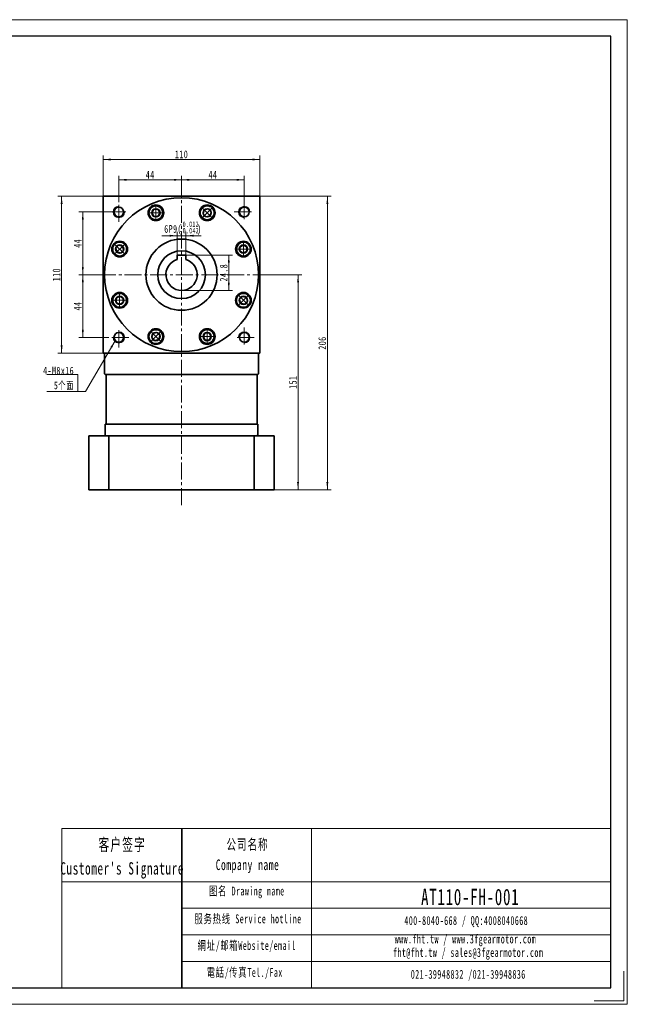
# Model space of a CAD drawing. Header units: millimetres. Extents: x -181 to 797, y -58 to 633.
# Tile 3 of 3: x 370 to 797, y -58 to 633. Entities that reach past the tile are written whole.
import ezdxf

# ---------------------------------------------------------------- set-up
doc = ezdxf.new("R2010")
doc.units = ezdxf.units.MM
doc.set_wipeout_variables(frame=1)
doc.linetypes.add('点画线', pattern=[18, 12, -2, 2, -2])
doc.layers.get('0').update_dxf_attribs({"lineweight": 35})
for name, color, linetype, lineweight in [('7标注层', 4, 'Continuous', 18), ('SLD-0', 7, 'Continuous', 18), ('中心线层', 1, '点画线', 18), ('图框_外框线', 7, 'Continuous', 18), ('尺寸线层', 3, 'Continuous', 18), ('粗实线层', 7, 'Continuous', 35)]:
    doc.layers.add(name, color=color, linetype=linetype, lineweight=lineweight)
doc.styles.add('标准', font='txt', dxfattribs={"width": 0.667})
doc.dimstyles.new('a4-1-1', dxfattribs={"dimtxt": 3, "dimasz": 3, "dimexe": 1.5, "dimexo": 0, "dimgap": 0.5, "dimtad": 1, "dimdec": 3, "dimdsep": 46, "dimtxsty": '标准', "dimblk": '_CAXARROW', "dimcen": 0, "dimdle": 6, "dimazin": 2, "dimtfac": 0.707107, "dimtdec": 3, "dimtix": 1, "dimtmove": 2, "dimatfit": 3, "dimfxl": 0, "dimfrac": 2, "dimtolj": 1, "dimarcsym": 0})

# ---------------------------------------------------------------- blocks, each defined once
blk = doc.blocks.new('*X2')
at = {"layer": '尺寸线层', "linetype": 'Continuous'}
for points in [[(428.87, 534.79), (434.27, 535.46), (434.27, 534.11)], [(538.87, 534.79), (533.47, 535.46), (533.47, 534.11)]]:
    blk.add_hatch(color=0, dxfattribs=at).paths.add_polyline_path(points, flags=0)
at = {"layer": '尺寸线层', "color": 0, "linetype": 'Continuous'}
for p, q in [((428.87, 508.96), (428.87, 537.49)), ((428.87, 534.79), (538.87, 534.79)), ((538.87, 508.96), (538.87, 537.49))]:
    blk.add_line(p, q, dxfattribs=at)
at = {"layer": '尺寸线层', "color": 0, "insert": (483.87, 538.37), "char_height": 5.4, "width": 14.3527, "attachment_point": 5, "line_spacing_factor": 1.15057, "style": '标准'}
blk.add_mtext('\\T1.1;110', dxfattribs=at)
blk = doc.blocks.new('_CAXARROW')
blk.add_hatch(color=0).paths.add_polyline_path([(0, 0), (-1, 0.125), (-1, -0.125)], flags=0)
blk = doc.blocks.new('*X3')
at = {"layer": '尺寸线层', "linetype": 'Continuous'}
for points in [[(399.74, 508.96), (399.07, 503.56), (400.42, 503.56)], [(399.74, 398.96), (399.07, 404.36), (400.42, 404.36)]]:
    blk.add_hatch(color=0, dxfattribs=at).paths.add_polyline_path(points, flags=0)
at = {"layer": '尺寸线层', "color": 0, "linetype": 'Continuous'}
for p, q in [((428.87, 508.96), (397.04, 508.96)), ((399.74, 398.96), (399.74, 508.96)), ((428.87, 398.96), (397.04, 398.96))]:
    blk.add_line(p, q, dxfattribs=at)
at = {"layer": '尺寸线层', "color": 0, "insert": (396.16, 453.96), "char_height": 5.4, "width": 14.3527, "attachment_point": 5, "rotation": 90, "line_spacing_factor": 1.15057, "style": '标准'}
blk.add_mtext('\\T1.1;110', dxfattribs=at)
blk = doc.blocks.new('*X4')
at = {"layer": '尺寸线层', "linetype": 'Continuous'}
for points in [[(414.59, 497.96), (415.27, 492.56), (413.92, 492.56)], [(414.59, 453.96), (415.27, 459.36), (413.92, 459.36)]]:
    blk.add_hatch(color=0, dxfattribs=at).paths.add_polyline_path(points, flags=0)
at = {"layer": '尺寸线层', "color": 0, "linetype": 'Continuous'}
for p, q in [((432.87, 497.96), (411.89, 497.96)), ((414.59, 497.96), (414.59, 453.96)), ((425.87, 453.96), (411.89, 453.96))]:
    blk.add_line(p, q, dxfattribs=at)
at = {"layer": '尺寸线层', "color": 0, "insert": (411.02, 475.96), "char_height": 5.4, "width": 10.8, "attachment_point": 5, "rotation": 90, "line_spacing_factor": 1.15057, "style": '标准'}
blk.add_mtext('\\T1.1;44', dxfattribs=at)
blk = doc.blocks.new('*X5')
at = {"layer": '尺寸线层', "linetype": 'Continuous'}
for points in [[(414.59, 453.96), (415.27, 448.56), (413.92, 448.56)], [(414.59, 409.96), (415.27, 415.36), (413.92, 415.36)]]:
    blk.add_hatch(color=0, dxfattribs=at).paths.add_polyline_path(points, flags=0)
at = {"layer": '尺寸线层', "color": 0, "linetype": 'Continuous'}
for p, q in [((425.87, 453.96), (411.89, 453.96)), ((414.59, 453.96), (414.59, 409.96)), ((432.87, 409.96), (411.89, 409.96))]:
    blk.add_line(p, q, dxfattribs=at)
at = {"layer": '尺寸线层', "color": 0, "insert": (411.02, 431.96), "char_height": 5.4, "width": 10.8, "attachment_point": 5, "rotation": 90, "line_spacing_factor": 1.15057, "style": '标准'}
blk.add_mtext('\\T1.1;44', dxfattribs=at)
blk = doc.blocks.new('*X6')
at = {"layer": '尺寸线层', "linetype": 'Continuous'}
for points in [[(439.87, 520.53), (445.27, 521.21), (445.27, 519.86)], [(483.87, 520.53), (478.47, 521.21), (478.47, 519.86)]]:
    blk.add_hatch(color=0, dxfattribs=at).paths.add_polyline_path(points, flags=0)
at = {"layer": '尺寸线层', "color": 0, "linetype": 'Continuous'}
for p, q in [((439.87, 504.96), (439.87, 523.23)), ((439.87, 520.53), (483.87, 520.53)), ((483.87, 511.95), (483.87, 523.23))]:
    blk.add_line(p, q, dxfattribs=at)
at = {"layer": '尺寸线层', "color": 0, "insert": (461.87, 524.1), "char_height": 5.4, "width": 10.8, "attachment_point": 5, "line_spacing_factor": 1.15057, "style": '标准'}
blk.add_mtext('\\T1.1;44', dxfattribs=at)
blk = doc.blocks.new('*X7')
at = {"layer": '尺寸线层', "linetype": 'Continuous'}
for points in [[(483.87, 520.53), (489.27, 521.21), (489.27, 519.86)], [(527.87, 520.53), (522.47, 521.21), (522.47, 519.86)]]:
    blk.add_hatch(color=0, dxfattribs=at).paths.add_polyline_path(points, flags=0)
at = {"layer": '尺寸线层', "color": 0, "linetype": 'Continuous'}
for p, q in [((483.87, 511.95), (483.87, 523.23)), ((483.87, 520.53), (527.87, 520.53)), ((527.87, 504.96), (527.87, 523.23))]:
    blk.add_line(p, q, dxfattribs=at)
at = {"layer": '尺寸线层', "color": 0, "insert": (505.87, 524.1), "char_height": 5.4, "width": 10.8, "attachment_point": 5, "line_spacing_factor": 1.15057, "style": '标准'}
blk.add_mtext('\\T1.1;44', dxfattribs=at)
blk = doc.blocks.new('*X8')
at = {"layer": '尺寸线层', "linetype": 'Continuous'}
for points in [[(565.61, 453.96), (566.28, 448.56), (564.93, 448.56)], [(565.61, 302.96), (566.28, 308.36), (564.93, 308.36)]]:
    blk.add_hatch(color=0, dxfattribs=at).paths.add_polyline_path(points, flags=0)
at = {"layer": '尺寸线层', "color": 0, "linetype": 'Continuous'}
for p, q in [((541.87, 453.96), (568.31, 453.96)), ((565.61, 453.96), (565.61, 302.96)), ((548.87, 302.96), (568.31, 302.96))]:
    blk.add_line(p, q, dxfattribs=at)
at = {"layer": '尺寸线层', "color": 0, "insert": (562.02, 378.46), "char_height": 5.4, "width": 13.7686, "attachment_point": 5, "rotation": 90, "line_spacing_factor": 1.15057, "style": '标准'}
blk.add_mtext('\\T1.1;151', dxfattribs=at)
blk = doc.blocks.new('*X9')
at = {"layer": '尺寸线层', "linetype": 'Continuous'}
for points in [[(586.2, 508.96), (586.87, 503.56), (585.52, 503.56)], [(586.2, 302.96), (586.87, 308.36), (585.52, 308.36)]]:
    blk.add_hatch(color=0, dxfattribs=at).paths.add_polyline_path(points, flags=0)
at = {"layer": '尺寸线层', "color": 0, "linetype": 'Continuous'}
for p, q in [((538.87, 508.96), (588.9, 508.96)), ((586.2, 508.96), (586.2, 302.96)), ((548.87, 302.96), (588.9, 302.96))]:
    blk.add_line(p, q, dxfattribs=at)
at = {"layer": '尺寸线层', "color": 0, "insert": (582.63, 405.96), "char_height": 5.4, "width": 14.2748, "attachment_point": 5, "rotation": 90, "line_spacing_factor": 1.15057, "style": '标准'}
blk.add_mtext('\\T1.1;206', dxfattribs=at)
blk = doc.blocks.new('*X10')
at = {"layer": '中心线层', "linetype": '点画线', "lineweight": 18}
for p, q in [((-5.64, 0), (5.64, 0)), ((0, -5.64), (0, 5.64))]:
    blk.add_line(p, q, dxfattribs=at)
at = {"layer": '粗实线层'}
for p, q in [((-2.89, 0), (-1.44, 2.5)), ((-2.89, 0), (-1.44, -2.5)), ((-1.44, 2.5), (1.44, 2.5)), ((2.89, 0), (1.44, 2.5)), ((2.89, 0), (1.44, 2.5)), ((2.89, 0), (1.44, -2.5)), ((-1.44, -2.5), (1.44, -2.5))]:
    blk.add_line(p, q, dxfattribs=at)
blk.add_circle((0, 0), 2.89, dxfattribs=at)
for start, end in [(0, 180), (180, 360)]:
    blk.add_arc((0, 0), 4.89, start, end, dxfattribs=at)
blk = doc.blocks.new('*X11')
at = {"layer": '尺寸线层', "linetype": 'Continuous'}
blk.add_hatch(color=0, dxfattribs=at).paths.add_polyline_path([(26.13, 35.68), (24, 30.67), (22.84, 31.35)], flags=0)
at = {"layer": '尺寸线层', "color": 0, "linetype": 'Continuous'}
blk.add_line((26.13, 35.68), (5.4, 0), dxfattribs=at)
at = {"layer": '尺寸线层', "color": 0}
for p, q in [((0, 12.11), (-21.83, 12.11)), ((0, 0), (0, 12.11)), ((0, 0), (-21.83, 0)), ((5.4, 0), (0, 0))]:
    blk.add_line(p, q, dxfattribs=at)
at = {"layer": '尺寸线层', "color": 0, "insert": (-2.7, 1.08), "char_height": 5.4, "width": 36.2438, "attachment_point": 9, "line_spacing_factor": 1.15057, "style": '标准'}
blk.add_mtext('\\T1.1;4-M8x16\\P5个面', dxfattribs=at)
blk = doc.blocks.new('*X37')
at = {"layer": '尺寸线层', "color": 0, "char_height": 5.4, "attachment_point": 1, "line_spacing_factor": 1.15057, "style": '标准'}
for s, insert, width in [('\\T1.1;{\\H0.707107x;-0.012}', (482.36, 491.33), 45.8159), ('\\T1.1;6P9(', (471.71, 488.76), 97.2669), ('\\T1.1;{\\H0.707107x;-0.042}', (482.36, 486.77), 45.8159), ('\\T1.1;)', (494.9, 488.76), 97.2669)]:
    blk.add_mtext(s, dxfattribs=dict(at, insert=insert, width=width))
blk = doc.blocks.new('*X36')
at = {"layer": '尺寸线层', "linetype": 'Continuous'}
for points in [[(480.87, 481.31), (475.47, 480.64), (475.47, 481.99)], [(486.87, 481.31), (492.27, 480.64), (492.27, 481.99)]]:
    blk.add_hatch(color=0, dxfattribs=at).paths.add_polyline_path(points, flags=0)
at = {"layer": '尺寸线层', "color": 0, "linetype": 'Continuous'}
for p, q in [((480.87, 467.76), (480.87, 484.01)), ((486.87, 467.76), (486.87, 484.01)), ((497.67, 481.31), (470.07, 481.31))]:
    blk.add_line(p, q, dxfattribs=at)
at = {"layer": '尺寸线层', "color": 0}
blk.add_blockref('*X37', (0, 0), dxfattribs=at)
blk = doc.blocks.new('*X38')
at = {"layer": '尺寸线层', "linetype": 'Continuous'}
for points in [[(517.03, 467.76), (517.7, 462.36), (516.35, 462.36)], [(517.03, 442.96), (517.7, 448.36), (516.35, 448.36)]]:
    blk.add_hatch(color=0, dxfattribs=at).paths.add_polyline_path(points, flags=0)
at = {"layer": '尺寸线层', "color": 0, "linetype": 'Continuous'}
for p, q in [((486.87, 467.76), (519.73, 467.76)), ((517.03, 467.76), (517.03, 442.96)), ((483.87, 442.96), (519.73, 442.96))]:
    blk.add_line(p, q, dxfattribs=at)
at = {"layer": '尺寸线层', "color": 0, "insert": (513.46, 455.36), "char_height": 5.4, "width": 19.7184, "attachment_point": 5, "rotation": 90, "line_spacing_factor": 1.15057, "style": '标准'}
blk.add_mtext('\\T1.1;24.8', dxfattribs=at)

msp = doc.modelspace()

# ---------------------------------------------------------------- linework, layer by layer
msp.add_line((484.1901, 65.2166), (484.1901, -46.4805))
at = {"layer": '7标注层', "color": 0}
msp.add_line((399.932, 65.2166), (399.932, -46.4614), dxfattribs=at)
at = {"layer": '中心线层'}
for p, q in [((483.8717, 292.239), (483.8717, 511.954)), ((439.8717, 490.9588), (439.8717, 504.9588)), ((527.8717, 504.9588), (527.8717, 490.9588)), ((432.8717, 497.9588), (446.8717, 497.9588)), ((520.8717, 497.9588), (534.8717, 497.9588)), ((425.8717, 453.9588), (541.8717, 453.9588)), ((439.8717, 402.9588), (439.8717, 416.9588)), ((527.8717, 416.9588), (527.8717, 402.9588)), ((446.8717, 409.9588), (432.8717, 409.9588)), ((534.8717, 409.9588), (520.8717, 409.9588))]:
    msp.add_line(p, q, dxfattribs=at)
at = {"layer": '图框_外框线'}
for p, q in [((399.932, 65.2166), (484.1901, 65.2166)), ((484.1901, 65.2166), (484.1901, -46.4614)), ((484.1901, 65.2166), (785.0156, 65.2166)), ((574.9725, 65.2166), (574.9725, -46.4614)), ((399.932, 27.9496), (484.1901, 27.9496)), ((484.1901, 27.9496), (785.0156, 27.9496)), ((484.1901, 9.316), (785.0156, 9.316)), ((484.1901, -9.3175), (785.0156, -9.3175)), ((484.1901, -27.951), (785.0156, -27.951))]:
    msp.add_line(p, q, dxfattribs=at)
at = {"layer": '图框_外框线', "color": 3}
msp.add_lwpolyline([(794.3221, -34.8283), (794.3221, -55.7679), (773.3825, -55.7679)], dxfattribs=at)
at = {"layer": '粗实线层'}
for p, q in [((486.8717, 467.7588), (480.8717, 467.7588)), ((480.8717, 467.7588), (480.8717, 464.5419)), ((486.8717, 467.7588), (486.8717, 464.5419)), ((430.3717, 398.9588), (429.8717, 398.4588)), ((429.8717, 398.4588), (429.8717, 384.4588)), ((537.3717, 398.9588), (537.8717, 398.4588)), ((537.8717, 398.4588), (537.8717, 384.4588)), ((430.3717, 383.9588), (429.8717, 384.4588)), ((430.3717, 383.9588), (537.3717, 383.9588)), ((430.8717, 348.9588), (430.8717, 383.9588)), ((536.8717, 348.9588), (536.8717, 383.9588)), ((537.3717, 383.9588), (537.8717, 384.4588)), ((430.3717, 348.9588), (537.3717, 348.9588)), ((430.3717, 341.4588), (430.3717, 348.9588)), ((537.3717, 341.4588), (537.3717, 348.9588)), ((418.8717, 340.9588), (418.8717, 302.9588)), ((418.8717, 340.9588), (548.8717, 340.9588)), ((430.8717, 340.9588), (430.3717, 341.4588)), ((430.8717, 340.9588), (430.3717, 341.4588)), ((536.8717, 340.9588), (430.8717, 340.9588)), ((432.8236, 302.9588), (432.8236, 340.9588)), ((534.9197, 302.9588), (534.9197, 340.9588)), ((536.8717, 340.9588), (537.3717, 341.4588)), ((536.8717, 340.9588), (537.3717, 341.4588)), ((548.8717, 340.9588), (548.8717, 302.9588)), ((418.8717, 302.9588), (548.8717, 302.9588))]:
    msp.add_line(p, q, dxfattribs=at)
for points in [[(428.8717, 398.9588), (428.8717, 508.9588)], [(428.8717, 508.3588), (428.8717, 508.9588), (538.8717, 508.9588), (538.8717, 508.3588)], [(538.8717, 398.9588), (538.8717, 508.9588)], [(538.8717, 398.9588), (428.8717, 398.9588)]]:
    msp.add_lwpolyline(points, dxfattribs=at)
for centre, radius in [((483.8717, 453.9588), 54), ((439.8717, 497.9588), 3.4), ((465.8856, 497.3812), 5.5), ((501.8578, 497.3812), 5.5), ((527.8717, 497.9588), 3.4), ((440.4493, 471.945), 5.5), ((483.8717, 453.9588), 25), ((527.294, 471.945), 5.5), ((483.8717, 453.9588), 16.75), ((440.4493, 435.9727), 5.5), ((527.294, 435.9727), 5.5), ((465.8856, 410.5365), 5.5), ((501.8578, 410.5365), 5.5), ((439.8717, 409.9588), 3.4), ((527.8717, 409.9588), 3.4)]:
    msp.add_circle(centre, radius, dxfattribs=at)
at = {"layer": '粗实线层', "lineweight": 18}
for centre, start, end in [((439.8717, 497.9588), 90, 360), ((527.8717, 497.9588), 0, 270), ((439.8717, 409.9588), 180, 90), ((527.8717, 409.9588), 270, 180)]:
    msp.add_arc(centre, 4, start, end, dxfattribs=at)
at = {"layer": '粗实线层'}
msp.add_arc((483.8717, 453.9588), 11, 105.8266201, 74.1733799, dxfattribs=at)

# ---------------------------------------------------------------- block references
at = {"layer": '尺寸线层'}
msp.add_blockref('*X11', (411.1555, 371.893), dxfattribs=at)
at = {"layer": '粗实线层', "rotation": 315.0000000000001}
msp.add_blockref('*X10', (501.8578, 497.3812), dxfattribs=at)

# ---------------------------------------------------------------- texts
at = {"layer": 'SLD-0', "color": 1, "attachment_point": 2, "line_spacing_factor": 1.15057, "style": '标准'}
for s, insert, char_height, width in [("\\T1.1;客户签字\\PCustomer's Signature", (442.2063, 58.3221), 8.695648, 108.174753), ('\\T1.1;公司名称\\PCompany name', (530.1571, 57.8605), 7.453412, 96.498416), ('\\T1.1;图名 Drawing name', (529.6476, 24.5147), 6.211177, 79.43278), ('{\\H1.54560x;\\T1.10000;AT110-FH-001}', (686.4408, 23.0149), 7.453412, 63.282401), ('\\T1.1;服务热线 Service hotline', (530.5284, 4.9838), 6.211177, 88.495748), ('\\T1.1;400-8040-668 / QQ:4008040668', (683.6362, 3.797), 6.211177, 180.840956), ('\\T1.1;網址/邮箱Website/email', (529.5612, -13.7295), 6.211177, 92.115744), ('\\T1.1;www.fht.tw / www.3fgearmotor.com ', (683.0635, -9.14), 6.211177, 181.044533), ('{\\T1.10000;fht@fht.tw / sales@3fgearmotor.com }', (684.9564, -18.598), 6.211177, 181.044533), ('\\T1.1;電話/传真Tel./Fax', (528.1697, -32.5887), 6.211177, 93.223626), ('\\T1.1;021-39948832 /021-39948836 ', (685.0214, -33.9467), 6.211177, 138.241196)]:
    msp.add_mtext(s, dxfattribs=dict(at, insert=insert, char_height=char_height, width=width))

# ---------------------------------------------------------------- dimensions: what is measured, and where the dimension line sits
at = {"layer": '尺寸线层'}
for base, p1, p2, picture, middle in [((538.8717, 534.7889), (428.8717, 508.9588), (538.8717, 508.9588), '*X2', (483.8717, 538.3738)), ((483.8717, 520.5329), (439.8717, 504.9588), (483.8717, 511.954), '*X6', (461.8717, 524.1027)), ((527.8717, 520.5329), (483.8717, 511.954), (527.8717, 504.9588), '*X7', (505.8717, 524.1027))]:
    dim = msp.add_linear_dim(base=base, p1=p1, p2=p2, dimstyle='a4-1-1', override={"dimsah": 1, "dimtfill": 1, "dimtzin": 0}, dxfattribs=at)
    dim.commit()
    dim.dimension.update_dxf_attribs({"geometry": picture, "text_midpoint": middle, "dimtype": 160})
for base, p1, p2, angle, picture, middle in [((399.7405, 508.9588), (428.8717, 398.9588), (428.8717, 508.9588), 90, '*X3', (396.1556, 453.9588)), ((586.1963, 302.9588), (538.8717, 508.9588), (548.8717, 302.9588), 270, '*X9', (582.6264, 405.9588)), ((414.5905, 453.9588), (432.8717, 497.9588), (425.8717, 453.9588), 270, '*X4', (411.0207, 475.9588)), ((414.5905, 409.9588), (425.8717, 453.9588), (432.8717, 409.9588), 270, '*X5', (411.0207, 431.9588)), ((565.6055, 302.9588), (541.8717, 453.9588), (548.8717, 302.9588), 270, '*X8', (562.0206, 378.4588))]:
    dim = msp.add_linear_dim(base=base, p1=p1, p2=p2, angle=angle, dimstyle='a4-1-1', override={"dimsah": 1, "dimtfill": 1, "dimtzin": 0}, dxfattribs=at)
    dim.commit()
    dim.dimension.update_dxf_attribs({"geometry": picture, "text_midpoint": middle, "dimtype": 160})

# ---------------------------------------------------------------- next in the draw order: wipeouts: each hides what was drawn before it
for points in [[(470.7756, 497.3812), (470.7062, 498.2016), (470.7062, 498.2016), (470.2908, 499.5038), (469.5312, 500.6402), (468.4868, 501.5219), (467.239, 502.0801), (465.8856, 502.2712), (465.8856, 502.2712), (464.5321, 502.0801), (463.2844, 501.5219), (462.2399, 500.6402), (461.4803, 499.5038), (461.0649, 498.2016), (461.0649, 498.2016), (460.9956, 497.3812), (460.9956, 497.3812), (461.1622, 496.1156), (461.6507, 494.9362), (462.4278, 493.9234), (463.4406, 493.1463), (464.6199, 492.6578), (465.8856, 492.4912), (465.8856, 492.4912), (467.3967, 492.7305), (468.7598, 493.4251), (469.8417, 494.5069), (470.5362, 495.8701)], [(443.9071, 475.4027), (443.278, 475.9338), (443.278, 475.9338), (442.0634, 476.5609), (440.7227, 476.8273), (439.3607, 476.7122), (438.0837, 476.2247), (436.9916, 475.4027), (436.9916, 475.4027), (436.1696, 474.3106), (435.6821, 473.0336), (435.567, 471.6716), (435.8334, 470.3309), (436.4605, 469.1163), (436.4605, 469.1163), (436.9916, 468.4872), (436.9916, 468.4872), (438.0043, 467.7101), (439.1837, 467.2216), (440.4493, 467.055), (441.715, 467.2216), (442.8943, 467.7101), (443.9071, 468.4872), (443.9071, 468.4872), (444.8064, 469.725), (445.2791, 471.18), (445.2791, 472.7099), (444.8064, 474.165)], [(527.294, 467.055), (528.1144, 467.1243), (528.1144, 467.1243), (529.4167, 467.5397), (530.553, 468.2993), (531.4348, 469.3438), (531.993, 470.5915), (532.184, 471.945), (532.184, 471.945), (531.993, 473.2984), (531.4348, 474.5462), (530.553, 475.5906), (529.4167, 476.3502), (528.1144, 476.7657), (528.1144, 476.7657), (527.294, 476.835), (527.294, 476.835), (526.0284, 476.6683), (524.849, 476.1798), (523.8363, 475.4027), (523.0592, 474.39), (522.5706, 473.2106), (522.404, 471.945), (522.404, 471.945), (522.6434, 470.4339), (523.3379, 469.0707), (524.4197, 467.9889), (525.7829, 467.2943)], [(440.4493, 440.8627), (439.6289, 440.7934), (439.6289, 440.7934), (438.3267, 440.378), (437.1903, 439.6184), (436.3086, 438.5739), (435.7504, 437.3262), (435.5593, 435.9727), (435.5593, 435.9727), (435.7504, 434.6193), (436.3086, 433.3715), (437.1903, 432.3271), (438.3267, 431.5674), (439.6289, 431.152), (439.6289, 431.152), (440.4493, 431.0827), (440.4493, 431.0827), (441.715, 431.2493), (442.8943, 431.7379), (443.9071, 432.515), (444.6842, 433.5277), (445.1727, 434.7071), (445.3393, 435.9727), (445.3393, 435.9727), (445.1, 437.4838), (444.4054, 438.847), (443.3236, 439.9288), (441.9604, 440.6234)], [(523.8363, 432.515), (524.4654, 431.9839), (524.4654, 431.9839), (525.6799, 431.3568), (527.0206, 431.0904), (528.3827, 431.2054), (529.6596, 431.693), (530.7518, 432.515), (530.7518, 432.515), (531.5737, 433.6071), (532.0613, 434.8841), (532.1764, 436.2461), (531.91, 437.5868), (531.2829, 438.8014), (531.2829, 438.8014), (530.7518, 439.4305), (530.7518, 439.4305), (529.739, 440.2076), (528.5596, 440.6961), (527.294, 440.8627), (526.0284, 440.6961), (524.849, 440.2076), (523.8363, 439.4305), (523.8363, 439.4305), (522.937, 438.1927), (522.4642, 436.7377), (522.4642, 435.2078), (522.937, 433.7527)], [(462.4278, 413.9943), (461.8967, 413.3651), (461.8967, 413.3651), (461.2696, 412.1506), (461.0032, 410.8099), (461.1183, 409.4479), (461.6058, 408.1709), (462.4278, 407.0788), (462.4278, 407.0788), (463.5199, 406.2568), (464.7969, 405.7692), (466.159, 405.6542), (467.4996, 405.9206), (468.7142, 406.5477), (468.7142, 406.5477), (469.3433, 407.0788), (469.3433, 407.0788), (470.1204, 408.0915), (470.6089, 409.2709), (470.7756, 410.5365), (470.6089, 411.8021), (470.1204, 412.9815), (469.3433, 413.9943), (469.3433, 413.9943), (468.1056, 414.8935), (466.6505, 415.3663), (465.1206, 415.3663), (463.6655, 414.8935)], [(496.9678, 410.5365), (497.0371, 409.7161), (497.0371, 409.7161), (497.4525, 408.4139), (498.2121, 407.2775), (499.2566, 406.3957), (500.5043, 405.8376), (501.8578, 405.6465), (501.8578, 405.6465), (503.2113, 405.8376), (504.459, 406.3957), (505.5035, 407.2775), (506.2631, 408.4139), (506.6785, 409.7161), (506.6785, 409.7161), (506.7478, 410.5365), (506.7478, 410.5365), (506.5812, 411.8021), (506.0927, 412.9815), (505.3156, 413.9943), (504.3028, 414.7714), (503.1234, 415.2599), (501.8578, 415.4265), (501.8578, 415.4265), (500.3467, 415.1872), (498.9835, 414.4926), (497.9017, 413.4108), (497.2071, 412.0476)]]:
    msp.add_wipeout(points).dxf.layer = '粗实线层'

# ---------------------------------------------------------------- next in the draw order: linework, layer by layer
at = {"layer": '图框_外框线', "color": 3}
msp.add_lwpolyline([(-180.5308, -58.0945), (796.6487, -58.0945), (796.6487, 632.911), (-180.5308, 632.911)], close=True, dxfattribs=at)
at = {"layer": '图框_外框线', "color": 3, "lineweight": 25}
msp.add_lwpolyline([(-122.3654, -46.4614), (785.0156, -46.4614), (785.0156, 621.2779), (-122.3654, 621.2779)], close=True, dxfattribs=at)

# ---------------------------------------------------------------- next in the draw order: block references
at = {"layer": '粗实线层'}
msp.add_blockref('*X10', (465.8856, 497.3812), dxfattribs=at)
for p, rotation in [((440.4493, 471.945), 45.00000000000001), ((527.294, 471.945), 270), ((527.294, 435.9727), 225.0000000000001), ((440.4493, 435.9727), 90), ((465.8856, 410.5365), 135.0000000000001), ((501.8578, 410.5365), 180)]:
    msp.add_blockref('*X10', p, dxfattribs=dict(at, rotation=rotation))

# ---------------------------------------------------------------- next in the draw order: dimensions: what is measured, and where the dimension line sits
at = {"layer": '尺寸线层'}
dim = msp.add_linear_dim(base=(480.8717, 481.3145), p1=(486.8717, 467.7588), p2=(480.8717, 467.7588), text='\\A1;6P9({\\H0.707107x;\\S-0.012^ -0.042;})', dimstyle='a4-1-1', override={"dimsah": 1, "dimtfill": 1, "dimtolj": 0, "dimtzin": 8}, dxfattribs=at)
dim.commit()
dim.dimension.update_dxf_attribs({"geometry": '*X36', "text_midpoint": (483.8717, 487.1092)})
dim = msp.add_linear_dim(base=(517.0288, 442.9588), p1=(486.8717, 467.7588), p2=(483.8717, 442.9588), angle=270, dimstyle='a4-1-1', override={"dimsah": 1, "dimtfill": 1, "dimtzin": 8}, dxfattribs=at)
dim.commit()
dim.dimension.update_dxf_attribs({"geometry": '*X38', "text_midpoint": (513.458, 455.3588)})

doc.saveas('drawing.dxf')
